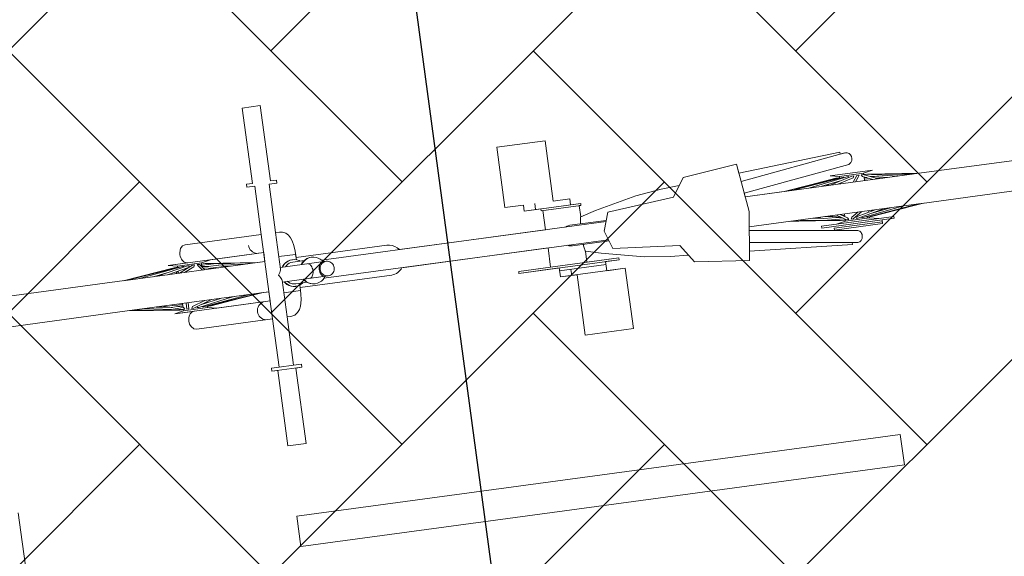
# Model space of a CAD drawing. Header units: metres. Extents: x 737835 to 905050, y 6570742 to 6590316.
# Tile 115 of 256: x 738021.462 to 738023.079, y 6590114.145 to 6590115.027. Entities that reach past the tile are written whole.
import ezdxf

# ---------------------------------------------------------------- set-up
doc = ezdxf.new("R2010")
doc.units = ezdxf.units.M
doc.header["$LTSCALE"] = 0.5
doc.linetypes.add('DASHED', pattern=[0.75, 0.5, -0.25])
for name, color, linetype in [('00_jooned', 7, 'Continuous'), ('AR_hoone', 7, 'Continuous'), ('AS_jalgrattad', 252, 'Continuous')]:
    doc.layers.add(name, color=color, linetype=linetype)
doc.layers.add('AS_mõõdud', color=7, linetype='Continuous', lineweight=0)
doc.layers.add('AS_sillutiskivi RG', color=9, linetype='Continuous', lineweight=0)
doc.styles.add('Style-Arial Narrow', font='ARIALN.TTF')
doc.dimstyles.new('ISO-25', dxfattribs={"dimtxt": 2.5, "dimasz": 2.5, "dimexe": 1.25, "dimexo": 0.625, "dimtad": 1, "dimdec": 1, "dimtxsty": 'Standard', "dimcen": 2.5, "dimadec": 0, "dimazin": 0, "dimtfac": 1, "dimtdec": 1, "dimtmove": 0, "dimatfit": 3, "dimfxl": 1, "dimarcsym": 0})

# ---------------------------------------------------------------- blocks, each defined once
blk = doc.blocks.new('A$C6b675ec8')
at = {"layer": 'AS_jalgrattad', "linetype": 'Continuous', "lineweight": 20, "ltscale": 100}
for p, q in [((1262.4, 4080.2), (1272.4, 4000.2)), ((473.3, 3930.2), (473.3, 4070.2)), ((497.2, 4009.4), (497.2, 4070.2)), ((925.3, 4060.2), (925.3, 4050.2)), ((1152.4, 4040.2), (1172.4, 4070.2)), ((1266, 4050.9), (1441, 4074.5)), ((450.2, 4055.2), (450.4, 4052.6)), ((450.4, 4052.6), (451.1, 4050.1)), ((451.1, 4050.1), (452.2, 4047.7)), ((452.2, 4047.7), (453.6, 4045.6)), ((453.6, 4045.6), (455.4, 4043.7)), ((455.4, 4043.7), (457.5, 4042.2)), ((1000.2, 4050.2), (906.5, 4050.2)), ((934.2, 4047.2), (934.2, 4050.2)), ((1000.2, 4047.2), (934.2, 4047.2)), ((1000.2, 4047.2), (1000.2, 4050.2)), ((1268.5, 4031.1), (1445.1, 4055)), ((327.1, 4035.2), (238.3, 4025.2)), ((331.8, 4035.2), (245.7, 4025.2)), ((338.3, 4035.2), (265.3, 4025.2)), ((311.2, 4028.3), (288.4, 4025.2)), ((346.3, 4035.2), (295.2, 4025.2)), ((324.3, 4035.2), (295.8, 4031.7)), ((347.8, 4032.2), (312.1, 4025.2)), ((473.3, 4040.2), (315, 4040.2)), ((315, 4040.2), (330, 4037.2)), ((327, 4035.2), (324.3, 4035.2)), ((324.3, 4035.2), (324.4, 4034.9)), ((325.7, 4035.1), (325.7, 4035.2)), ((328.7, 4028.5), (326.2, 4025.2)), ((327.4, 4035.2), (327.1, 4035.2)), ((327.1, 4035.2), (327.2, 4034.7)), ((327.4, 4034.7), (327.4, 4035.2)), ((327.9, 4035.2), (327.4, 4035.1)), ((330, 4035.2), (327.9, 4035.2)), ((327.9, 4035.2), (328.1, 4034.8)), ((370, 4037.2), (330, 4037.2)), ((330, 4037.2), (330, 4035)), ((330, 4028.7), (330, 4025.2)), ((354.8, 4035.2), (331.7, 4025.2)), ((332.7, 4035.2), (331.8, 4035.2)), ((332.7, 4035.2), (332.6, 4034.4)), ((340.3, 4035.2), (338.3, 4035.2)), ((340.3, 4035.2), (340, 4034)), ((356.5, 4032.2), (340.3, 4025.2)), ((345.5, 4040.4), (347.4, 4040.2)), ((349.2, 4035.2), (346.3, 4035.2)), ((349.2, 4035.2), (348, 4032.3)), ((358.1, 4035.2), (354.8, 4035.2)), ((358.1, 4035.2), (356.5, 4032.2)), ((366.1, 4035.2), (362.6, 4035.2)), ((364.3, 4032.2), (362.6, 4035.2)), ((364.3, 4032.2), (369.8, 4025.2)), ((366.1, 4035.2), (373.8, 4025.2)), ((372.1, 4035.2), (369, 4035.2)), ((370.4, 4032.2), (369, 4035.2)), ((385, 4040.2), (370, 4037.2)), ((370, 4037.2), (370, 4035.2)), ((370, 4033), (370, 4030.2)), ((370, 4031.9), (372.7, 4031.6)), ((370, 4030.9), (381, 4029.4)), ((370.4, 4032.2), (396.8, 4025.2)), ((371.3, 4028.5), (387.9, 4025.2)), ((372.1, 4035.2), (409.8, 4025.2)), ((375.7, 4035.2), (372.6, 4035.2)), ((372.6, 4035.1), (372.6, 4035.2)), ((373.1, 4034.9), (373, 4035.2)), ((375.5, 4035.2), (438.5, 4025.2)), ((375.7, 4035.2), (456.5, 4025.2)), ((397.2, 4028.5), (418.2, 4025.2)), ((404.2, 4031.7), (461.7, 4025.2)), ((457.5, 4042.2), (459.8, 4041.1)), ((459.8, 4041.1), (462.2, 4040.4)), ((462.2, 4040.4), (464.7, 4040.2)), ((524.9, 4030.2), (497.2, 4030.2)), ((524.9, 4021.1), (524.9, 4030.2)), ((996.7, 4027), (996.8, 4027.1)), ((996.8, 4027.1), (997.1, 4028.4)), ((997.1, 4028.4), (997.2, 4028.6)), ((1032.4, 4000.2), (1042.4, 4030.2)), ((1042.4, 4030.2), (1152.4, 4040.2)), ((1422.5, 4035.2), (1336.4, 4025.2)), ((1426.4, 4035.2), (1337.7, 4025.2)), ((1432, 4035.2), (1351.2, 4025.2)), ((1439.4, 4035.2), (1376.4, 4025.2)), ((1430, 4030.5), (1396.6, 4025.2)), ((1409.4, 4027.2), (1404.7, 4025.2)), ((1447.7, 4035.2), (1410.1, 4025.2)), ((1482.2, 4040.2), (1412.2, 4040.2)), ((1412.2, 4040.2), (1427.2, 4037.2)), ((1421.2, 4035.2), (1414, 4034.2)), ((1423, 4029.4), (1418.6, 4027.5)), ((1421.2, 4035.2), (1425.9, 4035.2)), ((1421.2, 4035.2), (1421.2, 4035.1)), ((1422.5, 4035.2), (1422.6, 4034.8)), ((1449.4, 4032.2), (1423, 4025.2)), ((1423.3, 4034.9), (1423.4, 4035.2)), ((1425.8, 4035.1), (1425.9, 4035.2)), ((1426.4, 4035.2), (1426.7, 4035.2)), ((1426.7, 4035.2), (1426.8, 4034.6)), ((1427.2, 4034.9), (1426.8, 4034.8)), ((1467.2, 4037.2), (1427.2, 4037.2)), ((1427.2, 4037.2), (1427.2, 4034.6)), ((1427.2, 4030.1), (1427.2, 4029.8)), ((1432, 4035.2), (1433.5, 4035.2)), ((1433.5, 4035.2), (1433.3, 4034.2)), ((1439.4, 4035.2), (1441.8, 4035.2)), ((1441.8, 4035.2), (1441.3, 4033.5)), ((1447.7, 4035.2), (1450.9, 4035.2)), ((1456, 4035.2), (1448.2, 4025.2)), ((1450.9, 4035.2), (1449.4, 4032.2)), ((1457.8, 4032.2), (1452.3, 4025.2)), ((1456, 4035.2), (1459.5, 4035.2)), ((1459.5, 4035.2), (1457.8, 4032.2)), ((1463.2, 4035.2), (1466.5, 4035.2)), ((1464.8, 4032.2), (1463.2, 4035.2)), ((1464.8, 4032.2), (1481, 4025.2)), ((1466.5, 4035.2), (1489.6, 4025.2)), ((1482.2, 4040.2), (1467.2, 4037.2)), ((1467.2, 4037.2), (1467.2, 4034.9)), ((1467.2, 4031.2), (1467.2, 4025.2)), ((1467.2, 4030.1), (1471.3, 4029.4)), ((1467.2, 4029.8), (1475.8, 4027.5)), ((1467.6, 4035.2), (1467.9, 4035.2)), ((1467.6, 4035.2), (1467.6, 4034.8)), ((1467.8, 4034.7), (1467.9, 4035.2)), ((1467.9, 4035.2), (1468.5, 4035.1)), ((1468.5, 4035.2), (1473.2, 4035.2)), ((1468.9, 4034.2), (1468.5, 4035.2)), ((1471.3, 4035.2), (1522.4, 4025.2)), ((1473.2, 4035.2), (1546.2, 4025.2)), ((1476.5, 4030.9), (1505.6, 4025.2)), ((1478.3, 4030.1), (1484.2, 4029.4)), ((1480.3, 4034.2), (1558, 4025.2)), ((1484.9, 4027.2), (1497.7, 4025.2)), ((473.3, 4025.2), (238.3, 4025.2)), ((292.2, 4025.7), (290.2, 4025.2)), ((407.8, 4025.7), (411.6, 4025.2)), ((497.2, 4012.2), (573.2, 4012.2)), ((500, 4012.2), (501.5, 4014.4)), ((500.8, 4012.2), (502.3, 4014.4)), ((501.5, 4014.4), (504.1, 4017.1)), ((502.3, 4014.4), (504.9, 4017.1)), ((504.1, 4017.1), (507.1, 4019.3)), ((504.9, 4017.1), (507.9, 4019.3)), ((505.6, 4012.2), (507.4, 4014)), ((507.1, 4019.3), (510.5, 4020.9)), ((507.4, 4014), (509.8, 4015.8)), ((507.9, 4019.3), (511.3, 4020.9)), ((509.8, 4015.8), (512.6, 4017.1)), ((510.5, 4020.9), (514.1, 4021.9)), ((511.3, 4020.9), (514.8, 4021.9)), ((512.6, 4017.1), (515.5, 4017.9)), ((514.1, 4021.9), (517.8, 4022.2)), ((514.8, 4021.9), (518.5, 4022.2)), ((515.5, 4017.9), (518.5, 4018.2)), ((517.8, 4022.2), (518.5, 4022.2)), ((518.5, 4022.2), (522.2, 4021.9)), ((518.5, 4018.2), (537.5, 4018.2)), ((522.2, 4021.9), (525.8, 4020.9)), ((525.8, 4020.9), (529.2, 4019.3)), ((529.2, 4019.3), (530.6, 4018.2)), ((531.9, 4012.2), (533.3, 4014.4)), ((532.6, 4012.2), (534.1, 4014.4)), ((533.3, 4014.4), (535.9, 4017.1)), ((534.1, 4014.4), (536.7, 4017.1)), ((535.9, 4017.1), (539, 4019.3)), ((536.7, 4017.1), (539.7, 4019.3)), ((539, 4019.3), (542.3, 4020.9)), ((539.7, 4019.3), (543.1, 4020.9)), ((542.3, 4020.9), (545.9, 4021.9)), ((542.6, 4012.2), (543.8, 4012)), ((543.1, 4020.9), (546.7, 4021.9)), ((543.8, 4012), (545, 4011.5)), ((545, 4011.5), (546.1, 4010.6)), ((545.9, 4021.9), (549.6, 4022.2)), ((546.7, 4021.9), (550.4, 4022.2)), ((549.6, 4022.2), (550.4, 4022.2)), ((550.4, 4022.2), (554.1, 4021.9)), ((554.1, 4021.9), (557.6, 4020.9)), ((557.6, 4020.9), (561, 4019.3)), ((561, 4019.3), (564, 4017.1)), ((564.8, 4011.5), (563.6, 4010.6)), ((564, 4017.1), (566.7, 4014.4)), ((566, 4012), (564.8, 4011.5)), ((565.8, 4015.2), (1037.4, 4015.2)), ((567.2, 4012.2), (566, 4012)), ((566.7, 4014.4), (568.1, 4012.2)), ((567.4, 4010.6), (569.2, 4011.5)), ((569.2, 4011.5), (571.1, 4012)), ((571.1, 4012), (573.2, 4012.2)), ((573.2, 4012.2), (575.2, 4012)), ((575.2, 4012), (577.1, 4011.5)), ((577.1, 4011.5), (578.9, 4010.6)), ((969.6, 4015.2), (971.8, 4016.2)), ((971.8, 4016.2), (972.2, 4016.3)), ((972.7, 4016.4), (974.6, 4017)), ((974.6, 4017), (977.4, 4017.2)), ((977.4, 4017.2), (1038, 4017.2)), ((995.5, 4019.6), (995.7, 4021.4)), ((995.5, 4017.8), (995.5, 4019.6)), ((995.5, 4017.2), (995.5, 4017.8)), ((995.7, 4021.4), (995.9, 4023.1)), ((995.9, 4023.1), (996.2, 4024.6)), ((996.2, 4024.6), (996.5, 4026)), ((996.5, 4026), (996.7, 4026.9)), ((1558, 4025.2), (1269.3, 4025.2)), ((1427.2, 4026.3), (1427.2, 4025.2)), ((1467.2, 4026.3), (1471.3, 4025.2)), ((1520.8, 4025.5), (1523.1, 4025.2)), ((492.2, 4000.2), (493.8, 4002.3)), ((493.8, 3998.1), (492.2, 4000.2)), ((493.8, 4002.3), (495.1, 4004.3)), ((495.1, 3996.1), (493.8, 3998.1)), ((495.1, 4004.3), (496.2, 4006.2)), ((496.2, 3994.2), (495.1, 3996.1)), ((496.2, 4006.2), (496.9, 4007.9)), ((496.9, 4007.9), (497.2, 4009.4)), ((546.1, 4010.6), (547, 4009.4)), ((547, 4009.4), (547.9, 4007.9)), ((547.9, 4007.9), (548.6, 4006.2)), ((548.6, 4006.2), (549.1, 4004.3)), ((549.1, 3996.1), (548.6, 3994.2)), ((549.1, 4004.3), (549.4, 4002.3)), ((549.4, 3998.1), (549.1, 3996.1)), ((549.4, 4002.3), (549.5, 4000.2)), ((549.5, 4000.2), (549.4, 3998.1)), ((560.2, 4002.3), (560, 4000.2)), ((560, 4000.2), (560.2, 3998.1)), ((560.5, 4004.3), (560.2, 4002.3)), ((560.2, 3998.1), (560.5, 3996.1)), ((561, 4006.2), (560.5, 4004.3)), ((560.5, 3996.1), (561, 3994.2)), ((561.7, 4007.9), (561, 4006.2)), ((561.6, 4000.2), (561.7, 4002.3)), ((561.7, 3998.1), (561.6, 4000.2)), ((562.6, 4009.4), (561.7, 4007.9)), ((561.7, 4002.3), (562.3, 4004.3)), ((562.3, 3996.1), (561.7, 3998.1)), ((562.3, 4004.3), (563.1, 4006.2)), ((563.1, 3994.2), (562.3, 3996.1)), ((563.6, 4010.6), (562.6, 4009.4)), ((563.1, 4006.2), (564.3, 4007.9)), ((564.3, 4007.9), (565.7, 4009.4)), ((565.7, 4009.4), (567.4, 4010.6)), ((578.9, 4010.6), (580.6, 4009.4)), ((580.6, 4009.4), (582, 4007.9)), ((582, 4007.9), (583.2, 4006.2)), ((583.2, 4006.2), (584, 4004.3)), ((584, 3996.1), (583.2, 3994.2)), ((584, 4004.3), (584.6, 4002.3)), ((584.6, 3998.1), (584, 3996.1)), ((584.6, 4002.3), (584.7, 4000.2)), ((584.7, 4000.2), (584.6, 3998.1)), ((1042.4, 3970.2), (1032.4, 4000.2)), ((1272.4, 4000.2), (1262.4, 3920.2)), ((496.9, 3992.5), (496.2, 3994.2)), ((497.2, 3991), (496.9, 3992.5)), ((497.2, 3930.2), (497.2, 3991)), ((497.2, 3988.2), (573.2, 3988.2)), ((501.5, 3986.1), (500, 3988.2)), ((502.3, 3986.1), (500.8, 3988.2)), ((504.1, 3983.4), (501.5, 3986.1)), ((504.9, 3983.4), (502.3, 3986.1)), ((507.1, 3981.2), (504.1, 3983.4)), ((507.9, 3981.2), (504.9, 3983.4)), ((507.4, 3986.4), (505.6, 3988.2)), ((510.5, 3979.5), (507.1, 3981.2)), ((509.8, 3984.6), (507.4, 3986.4)), ((511.3, 3979.5), (507.9, 3981.2)), ((512.6, 3983.3), (509.8, 3984.6)), ((514.1, 3978.6), (510.5, 3979.5)), ((514.8, 3978.6), (511.3, 3979.5)), ((515.5, 3982.5), (512.6, 3983.3)), ((517.8, 3978.2), (514.1, 3978.6)), ((518.5, 3978.2), (514.8, 3978.6)), ((518.5, 3982.2), (515.5, 3982.5)), ((518.5, 3982.2), (537.5, 3982.2)), ((522.2, 3978.6), (518.5, 3978.2)), ((525.8, 3979.5), (522.2, 3978.6)), ((524.9, 3970.2), (524.9, 3979.3)), ((529.2, 3981.2), (525.8, 3979.5)), ((530.6, 3982.2), (529.2, 3981.2)), ((533.3, 3986.1), (531.9, 3988.2)), ((534.1, 3986.1), (532.6, 3988.2)), ((535.9, 3983.4), (533.3, 3986.1)), ((536.7, 3983.4), (534.1, 3986.1)), ((539, 3981.2), (535.9, 3983.4)), ((539.7, 3981.2), (536.7, 3983.4)), ((542.3, 3979.5), (539, 3981.2)), ((543.1, 3979.5), (539.7, 3981.2)), ((545.9, 3978.6), (542.3, 3979.5)), ((543.8, 3988.4), (542.6, 3988.2)), ((546.7, 3978.6), (543.1, 3979.5)), ((545, 3988.9), (543.8, 3988.4)), ((546.1, 3989.8), (545, 3988.9)), ((549.6, 3978.2), (545.9, 3978.6)), ((547, 3991), (546.1, 3989.8)), ((550.4, 3978.2), (546.7, 3978.6)), ((547.9, 3992.5), (547, 3991)), ((548.6, 3994.2), (547.9, 3992.5)), ((554.1, 3978.6), (550.4, 3978.2)), ((557.6, 3979.5), (554.1, 3978.6)), ((561, 3981.2), (557.6, 3979.5)), ((561, 3994.2), (561.7, 3992.5)), ((564, 3983.4), (561, 3981.2)), ((561.7, 3992.5), (562.6, 3991)), ((562.6, 3991), (563.6, 3989.8)), ((564.3, 3992.5), (563.1, 3994.2)), ((563.6, 3989.8), (564.8, 3988.9)), ((566.7, 3986.1), (564, 3983.4)), ((565.7, 3991), (564.3, 3992.5)), ((564.8, 3988.9), (566, 3988.4)), ((567.4, 3989.8), (565.7, 3991)), ((565.8, 3985.2), (1037.4, 3985.2)), ((566, 3988.4), (567.2, 3988.2)), ((568.1, 3988.2), (566.7, 3986.1)), ((569.2, 3988.9), (567.4, 3989.8)), ((571.1, 3988.4), (569.2, 3988.9)), ((573.2, 3988.2), (571.1, 3988.4)), ((575.2, 3988.4), (573.2, 3988.2)), ((577.1, 3988.9), (575.2, 3988.4)), ((578.9, 3989.8), (577.1, 3988.9)), ((580.6, 3991), (578.9, 3989.8)), ((582, 3992.5), (580.6, 3991)), ((583.2, 3994.2), (582, 3992.5)), ((971.8, 3984.2), (969.6, 3985.2)), ((972.2, 3984.1), (971.8, 3984.2)), ((974.6, 3983.5), (972.7, 3984)), ((977.4, 3983.2), (974.6, 3983.5)), ((977.4, 3983.2), (1038, 3983.2)), ((995.5, 3982.6), (995.5, 3983.2)), ((995.5, 3980.8), (995.5, 3982.6)), ((995.7, 3979), (995.5, 3980.8)), ((995.9, 3977.3), (995.7, 3979)), ((473.3, 3975.2), (238.4, 3975.2)), ((309, 3967.2), (238.4, 3975.2)), ((324, 3965.2), (246.9, 3975.2)), ((325.1, 3965.2), (267.8, 3975.2)), ((312.6, 3970.7), (286.5, 3975.2)), ((296.9, 3973.5), (287, 3975.2)), ((308.6, 3972), (294.9, 3973.8)), ((329.2, 3965.2), (298.7, 3975.2)), ((330.9, 3968.2), (309.5, 3975.2)), ((330, 3971), (314, 3973.8)), ((330, 3963.2), (315, 3960.2)), ((330, 3972.7), (322.2, 3975.2)), ((327.8, 3965.2), (324, 3965.2)), ((330, 3969.2), (326.5, 3969.7)), ((327.6, 3965.8), (327.8, 3965.2)), ((328.5, 3965.4), (327.6, 3965.5)), ((332.4, 3965.2), (329.2, 3965.2)), ((330, 3975.2), (330, 3968.5)), ((330, 3965.2), (330, 3963.2)), ((370, 3963.2), (330, 3963.2)), ((330.9, 3968.2), (332.4, 3965.2)), ((335.8, 3965.2), (335.8, 3975.2)), ((339.2, 3965.2), (335.8, 3965.2)), ((339.2, 3965.2), (339.2, 3975.2)), ((344.1, 3965.2), (345.6, 3968.2)), ((347.3, 3965.2), (344.1, 3965.2)), ((345.6, 3968.2), (367, 3975.2)), ((347.3, 3965.2), (377.8, 3975.2)), ((353.1, 3965.2), (353.9, 3967.4)), ((355.7, 3965.2), (353.1, 3965.2)), ((355.7, 3965.2), (413, 3975.2)), ((358.9, 3969), (394.4, 3975.2)), ((361.7, 3965.2), (361.9, 3966.3)), ((363.5, 3965.2), (361.7, 3965.2)), ((363.5, 3965.2), (440.6, 3975.2)), ((369, 3965.2), (369, 3965.9)), ((369.6, 3965.2), (369, 3965.2)), ((369.6, 3965.2), (457.3, 3975.2)), ((370, 3972.7), (370, 3971)), ((370, 3965.3), (370, 3963.2)), ((370.8, 3965.2), (370, 3965.2)), ((370, 3963.2), (385, 3960.2)), ((370.8, 3965.2), (370.7, 3965.4)), ((370.8, 3965.2), (371.5, 3965.4)), ((372.4, 3965.5), (372.2, 3965.2)), ((376, 3965.2), (372.2, 3965.2)), ((373.3, 3965.6), (373.3, 3965.2)), ((373.9, 3965.2), (373.8, 3965.7)), ((373.9, 3965.2), (461.6, 3975.2)), ((374.2, 3965.3), (374.2, 3965.2)), ((376, 3965.2), (375.9, 3965.4)), ((376, 3965.2), (391, 3967.2)), ((386, 3973.8), (390.5, 3975.2)), ((403.1, 3973.5), (416.4, 3975.2)), ((405.1, 3973.8), (413.5, 3975.2)), ((524.9, 3970.2), (497.2, 3970.2)), ((517.8, 3978.2), (518.5, 3978.2)), ((549.6, 3978.2), (550.4, 3978.2)), ((996.2, 3975.8), (995.9, 3977.3)), ((996.5, 3974.4), (996.2, 3975.8)), ((996.7, 3973.5), (996.5, 3974.4)), ((997, 3972.5), (996.7, 3973.5)), ((997.2, 3971.8), (997, 3972.5)), ((1152.4, 3960.2), (1042.4, 3970.2)), ((1268.5, 3969.3), (1445.1, 3945.4)), ((1558, 3975.2), (1269.3, 3975.2)), ((1366.5, 3971.8), (1336.3, 3975.2)), ((1419.1, 3965.5), (1338.1, 3975.2)), ((1421.4, 3965.2), (1353.1, 3975.2)), ((1388, 3973.3), (1374.8, 3975.2)), ((1424, 3965.2), (1379.4, 3975.2)), ((1387.2, 3973.5), (1384.8, 3973.8)), ((1424.3, 3968.5), (1394.4, 3975.2)), ((1420.6, 3970.9), (1400.9, 3973.8)), ((1420.2, 3970.9), (1401.1, 3975.2)), ((1427.2, 3963.2), (1412.2, 3960.2)), ((1429.4, 3965.2), (1413.9, 3975.2)), ((1423.3, 3969.2), (1419.2, 3969.7)), ((1431.1, 3968.2), (1420.3, 3975.2)), ((1423.6, 3965.2), (1421.4, 3965.2)), ((1427.2, 3972.7), (1422.5, 3973.8)), ((1423.6, 3965.3), (1423.6, 3965.2)), ((1427, 3965.2), (1424, 3965.2)), ((1426, 3967.4), (1427, 3965.2)), ((1427.2, 3965.6), (1426.8, 3965.7)), ((1427.2, 3975.2), (1427.2, 3970.8)), ((1427.2, 3966.6), (1427.2, 3963.2)), ((1467.2, 3963.2), (1427.2, 3963.2)), ((1432.8, 3965.2), (1429.4, 3965.2)), ((1431.1, 3968.2), (1432.8, 3965.2)), ((1436.9, 3965.2), (1438.6, 3968.2)), ((1440.3, 3965.2), (1436.9, 3965.2)), ((1438.6, 3968.2), (1449.4, 3975.2)), ((1440.3, 3965.2), (1455.8, 3975.2)), ((1445.7, 3965.2), (1447.1, 3968.2)), ((1448.7, 3965.2), (1445.7, 3965.2)), ((1447.1, 3968.2), (1478.3, 3975.2)), ((1448.7, 3965.2), (1493.3, 3975.2)), ((1454.7, 3965.2), (1455.1, 3966.7)), ((1456.9, 3965.2), (1454.7, 3965.2)), ((1456.9, 3965.2), (1525.2, 3975.2)), ((1462.8, 3965.2), (1462.8, 3966.1)), ((1463.9, 3965.2), (1462.8, 3965.2)), ((1463.9, 3965.2), (1547.7, 3975.2)), ((1467.2, 3975.2), (1467.2, 3972.7)), ((1467.2, 3965.6), (1467.2, 3963.2)), ((1467.2, 3963.2), (1482.2, 3960.2)), ((1467.6, 3965.7), (1467.4, 3965.2)), ((1470.4, 3965.2), (1467.4, 3965.2)), ((1468.9, 3965.2), (1558, 3975.2)), ((1468.9, 3965.2), (1468.9, 3965.8)), ((1470.4, 3965.2), (1470.3, 3965.4)), ((1470.4, 3965.2), (1470.8, 3965.3)), ((1470.8, 3965.4), (1470.8, 3965.2)), ((1473, 3965.2), (1470.8, 3965.2)), ((1471.3, 3965.5), (1471.3, 3965.2)), ((1471.8, 3973.8), (1474.1, 3975.2)), ((1472.5, 3965.2), (1472.4, 3965.6)), ((1472.5, 3965.2), (1527.9, 3971.8)), ((1473, 3965.2), (1475.2, 3965.5)), ((1473, 3965.2), (1473, 3965.3)), ((1474.2, 3970.9), (1503.4, 3975.2)), ((1493.4, 3973.8), (1500, 3975.2)), ((473.3, 3960.2), (315, 3960.2)), ((347.4, 3960.2), (345.5, 3960)), ((450.4, 3947.8), (450.2, 3945.2)), ((451.1, 3950.3), (450.4, 3947.8)), ((452.2, 3952.7), (451.1, 3950.3)), ((453.6, 3954.9), (452.2, 3952.7)), ((455.4, 3956.7), (453.6, 3954.9)), ((457.5, 3958.2), (455.4, 3956.7)), ((459.8, 3959.3), (457.5, 3958.2)), ((462.2, 3960), (459.8, 3959.3)), ((464.7, 3960.2), (462.2, 3960)), ((1050.2, 3953.2), (884.2, 3953.2)), ((884.2, 3950.2), (884.2, 3953.2)), ((1050.2, 3950.2), (884.2, 3950.2)), ((1050.2, 3950.2), (1050.2, 3953.2)), ((1172.4, 3930.2), (1152.4, 3960.2)), ((1266, 3949.6), (1441, 3925.9)), ((1387.2, 3960.2), (1507.2, 3960.2)), ((1387.2, 3960.2), (1387.2, 3957.2)), ((1387.2, 3957.2), (1507.2, 3957.2)), ((1407.2, 3954.2), (1487.2, 3954.2)), ((1407.2, 3954.2), (1407.2, 3951.2)), ((1507.2, 3960.2), (1507.2, 3957.2)), ((450.2, 3945.2), (450.4, 3942.6)), ((450.4, 3942.6), (451.1, 3940.1)), ((451.1, 3940.1), (452.2, 3937.7)), ((452.2, 3937.7), (453.6, 3935.6)), ((453.6, 3935.6), (455.4, 3933.7)), ((455.4, 3933.7), (457.5, 3932.2)), ((457.5, 3932.2), (459.8, 3931.1)), ((459.8, 3931.1), (462.2, 3930.4)), ((462.2, 3930.4), (464.7, 3930.2)), ((950.9, 3945.2), (1027.9, 3945.2)), ((1058.5, 3935.2), (950.9, 3935.2)), ((969.7, 3945.2), (969.7, 3935.2)), ((497.2, 3850.2), (473.3, 3850.2)), ((510.2, 3845.2), (460.4, 3845.2))]:
    blk.add_line(p, q, dxfattribs=at)
at = {"layer": 'AS_jalgrattad', "linetype": 'Continuous', "lineweight": 20, "ltscale": 100, "flags": 128}
for points in [[(1776.4, 3975.6), (1555.5, 3975.2), (1473, 3965.2), (1467.4, 3965.2), (1467.6, 3965.7), (1467.2, 3965.6), (1467.2, 3963.2), (1482.2, 3960.2), (1507.2, 3960.2), (1507.2, 3957.2), (1487.2, 3957.2), (1487.2, 3951.2), (1407.2, 3951.2), (1407.1, 3950.6), (1445.1, 3945.4), (1446.8, 3944.7), (1448.3, 3943.7), (1449.3, 3942.5), (1450.2, 3941.2), (1450.8, 3939.7), (1451.2, 3938), (1451.3, 3936.3), (1451.2, 3934.6), (1450.9, 3932.9), (1450.3, 3931.3), (1449.9, 3930.5), (1448.5, 3928.5), (1447.3, 3927.4), (1445.8, 3926.5), (1444.2, 3925.9), (1442.4, 3925.7), (1433.6, 3926.9), (1433.4, 3923.6), (1264.3, 3935.4), (1262.4, 3920.2), (1172.4, 3930.2), (1164.3, 3942.4), (1134.1, 3944.5), (1091.5, 3949.7), (1022.5, 3965), (997.2, 3971.8), (997.2, 3953.2), (1050.2, 3953.2), (1050.2, 3950.2), (1027.9, 3950.2), (1027.9, 3935.2), (1058.5, 3935.2), (1058.5, 3835.2), (978.5, 3835.2), (978.5, 3935.2), (950.9, 3935.2), (950.9, 3950.2), (884.2, 3950.2), (884.2, 3953.2), (937.2, 3953.2), (937.2, 3985.2), (694.9, 3985.2, -0.222487), (677.1, 3975.4), (524.9, 3975.2), (524.8, 3965), (523.8, 3954.8), (521.3, 3945), (519, 3939.7), (515.3, 3935.1), (510.2, 3931.7), (503.5, 3930.2), (497.2, 3930.2), (497.2, 3850.2), (510.2, 3850.2), (510.2, 3845.2), (500.2, 3845.2), (500.2, 3720.2), (470.3, 3720.2), (470.3, 3845.2), (460.4, 3845.2), (460.4, 3850.2), (473.3, 3850.2), (473.3, 3930.2), (347.4, 3930.2), (342.8, 3931.7), (339, 3935.6), (337.1, 3940.1), (336.4, 3945.2), (337.3, 3951), (339, 3954.9), (340.4, 3956.7), (343.4, 3959.1), (345.5, 3960), (315, 3960.2), (330, 3963.2), (330, 3965.2), (324, 3965.2), (238.4, 3975.2), (25.1, 3975.2, -0.995646)], [(24.7, 4025.2), (240.4, 4025.2), (324.3, 4035.2), (330, 4035), (330, 4037.2), (315, 4040.2), (346.5, 4040.3), (343.7, 4041.1), (341.9, 4042.2), (340.4, 4043.7), (339, 4045.6), (337.9, 4047.7), (337.1, 4050.1), (336.6, 4052.6), (336.4, 4055.2), (336.6, 4057.8), (337.9, 4062.7), (339, 4064.9), (340.4, 4066.7), (342.8, 4068.8), (345.5, 4070), (347.4, 4070.2), (473.3, 4070.2), (473.3, 4150.2), (460.4, 4150.2), (460.4, 4155.2), (470.3, 4155.2), (470.3, 4280.2), (500.2, 4280.2), (500.2, 4155.2), (510.2, 4155.2), (510.2, 4150.2), (497.2, 4150.2), (497.2, 4070.2), (503.5, 4070.2), (508.5, 4069.3), (513.5, 4066.9), (517.7, 4062.8), (520.3, 4058.4), (522.2, 4053.3), (523.9, 4045.3), (524.8, 4035.5), (524.9, 4025.2), (675.3, 4025.2), (679.7, 4024.8, -0.188008), (694.9, 4015.2), (937.2, 4015.2), (937.2, 4047.2), (934.2, 4047.2), (934.2, 4050.2), (906.5, 4050.2), (906.5, 4060.2), (875.9, 4060.2), (875.9, 4160.2), (955.9, 4160.2), (955.9, 4060.2), (983.4, 4060.2), (983.4, 4050.2), (1000.2, 4050.2), (1000.2, 4047.2), (997.2, 4047.2), (997.2, 4028.6), (1022.5, 4035.4), (1091.5, 4050.7), (1134.1, 4055.9), (1164.3, 4058), (1172.4, 4070.2), (1262.4, 4080.2), (1264.3, 4065), (1433.4, 4076.9), (1433.6, 4073.6), (1442.4, 4074.7), (1445.3, 4074.2), (1447.9, 4072.6), (1449.9, 4070), (1451, 4067), (1451.3, 4063.8), (1450.7, 4060.6), (1448.8, 4057.3), (1446.4, 4055.5), (1445.1, 4055), (1268.5, 4031.1), (1269.3, 4025.2), (1337.7, 4025.2), (1421.2, 4035.2), (1426.7, 4035.2), (1426.8, 4034.8), (1427.2, 4034.9), (1427.2, 4037.2), (1412.2, 4040.2), (1482.2, 4040.2), (1467.2, 4037.2), (1467.2, 4034.9), (1467.6, 4034.8), (1467.6, 4035.2), (1473.2, 4035.2), (1558, 4025.2), (1776.8, 4024.8, -0.8358)]]:
    blk.add_lwpolyline(points, format="xyb", dxfattribs=at)
for points in [[(473.3, 4025.2), (473.3, 4040.2), (385, 4040.2), (370, 4037.2), (370, 4035.2), (375.7, 4035.2), (461.7, 4025.2)], [(473.3, 3960.2), (473.3, 3975.2), (459.8, 3975.2), (376, 3965.2), (370, 3965.3), (370, 3963.2), (385, 3960.2)]]:
    blk.add_lwpolyline(points, close=True, dxfattribs=at)
blk = doc.blocks.new('*D84')
at = {"layer": 'AS_mõõdud', "color": 0, "lineweight": -2, "transparency": 16777216}
for p, q in [((738003.5864, 6590244.8915), (738005.5275, 6590245.154)), ((738004.6437, 6590244.2272), (738022.8644, 6590109.487)), ((738022.0215, 6590108.5657), (738023.9626, 6590108.8282))]:
    blk.add_line(p, q, dxfattribs=at)
at = {"layer": 'AS_mõõdud', "color": 0, "transparency": 16777216}
for points in [[(738004.7758, 6590244.245), (738004.5116, 6590244.2093), (738004.5365, 6590245.02)], [(738022.9965, 6590109.5048), (738022.7323, 6590109.4691), (738022.9716, 6590108.6942)]]:
    blk.add_solid(points, dxfattribs=at)
at = {"layer": 'Defpoints', "color": 0, "transparency": 16777216}
for p in [(738003.2891, 6590244.8513), (738022.9716, 6590108.6942), (738021.7242, 6590108.5255)]:
    blk.add_point(p, dxfattribs=at)
at = {"layer": 'AS_mõõdud', "color": 0, "transparency": 16777216, "insert": (738014.4882, 6590176.9564), "char_height": 1, "attachment_point": 5, "rotation": 277.7013, "style": 'Style-Arial Narrow'}
blk.add_mtext('{\\fArial Narrow|b0|i0|c186|p39;pikkus }137,6m', dxfattribs=at)
blk = doc.blocks.new('A$C2b1a9425')
at = {"layer": '00_jooned', "color": 252, "linetype": 'DASHED', "lineweight": 20, "flags": 128}
blk.add_lwpolyline([(-38138, -104105), (-38638, -104105), (-38638, -137530), (960, -137530), (960, -104130.2), (400, -104130)], dxfattribs=at)

msp = doc.modelspace()

# ---------------------------------------------------------------- hatches: boundary and pattern name
at = {"layer": 'AS_sillutiskivi RG'}
h = msp.add_hatch(dxfattribs=at)
h.set_pattern_fill('AR-HBONE', color=256, scale=0.003)
edge = h.paths.add_edge_path()
edge.add_line((737983.4831, 6590103.3519), (737979.074, 6590135.9556))
edge.add_line((737979.074, 6590135.9556), (737979.0869, 6590135.9573))
edge.add_line((737979.0869, 6590135.9573), (737977.7842, 6590145.5906))
edge.add_line((737977.7842, 6590145.5906), (737983.7885, 6590146.4026))
edge.add_line((737983.7885, 6590146.4026), (737980.9769, 6590167.179))
edge.add_line((737980.9769, 6590167.179), (737978.9903, 6590166.9411))
edge.add_line((737978.9903, 6590166.9411), (737980.2469, 6590157.6495))
edge.add_arc((737977.2676, 6590157.2476), 3.0062, -31.36, 7.6818, ccw=False)
edge.add_line((737979.8347, 6590155.6832), (737976.8189, 6590150.4909))
edge.add_arc((737975.5218, 6590151.2442), 1.5, 187.7015, 329.851, ccw=False)
edge.add_line((737974.0353, 6590151.0432), (737972.7645, 6590160.4403))
edge.add_arc((737975.7375, 6590160.8423), 3, 149.5332, 187.7015, ccw=False)
edge.add_line((737973.1517, 6590162.3635), (737976.1705, 6590167.4952))
edge.add_arc((737977.4787, 6590166.7004), 1.5307, 9.0476, 148.7195, ccw=False)
edge.add_line((737978.9903, 6590166.9411), (737980.9769, 6590167.179))
edge.add_line((737980.9769, 6590167.179), (737979.0776, 6590181.2231))
edge.add_line((737979.0776, 6590181.2231), (737976.4692, 6590180.88))
edge.add_arc((737961.7924, 6590184.6366), 15.15, 329.53325, 345.64327, ccw=False)
edge.add_line((737974.8505, 6590176.955), (737968.8776, 6590166.797))
edge.add_line((737968.8776, 6590166.797), (737971.5396, 6590147.1121))
edge.add_arc((737968.5667, 6590146.7101), 3, -30.149, 7.7015, ccw=False)
edge.add_line((737971.1608, 6590145.2033), (737965.9949, 6590136.3091))
edge.add_line((737965.9949, 6590136.3091), (737966.6562, 6590131.4747))
edge.add_line((737966.6562, 6590131.4747), (737973.9909, 6590124.2812))
edge.add_arc((737971.8903, 6590122.1394), 3, 7.7059, 45.5564, ccw=False)
edge.add_line((737974.8632, 6590122.5417), (737975.8293, 6590115.3976))
edge.add_arc((737969.8834, 6590114.5935), 6, -30.46675, 7.7015, ccw=False)
edge.add_line((737975.055, 6590111.5513), (737970.4519, 6590103.7279))
edge.add_line((737970.4519, 6590103.7279), (737963.3687, 6590102.7698))
edge.add_line((737963.3687, 6590102.7698), (737963.4853, 6590101.9036))
edge.add_line((737963.4853, 6590101.9036), (737964.26, 6590096.15))
edge.add_line((737964.26, 6590096.15), (737968.0449, 6590096.6769))
edge.add_line((737968.0449, 6590096.6769), (738030.6108, 6590105.3769))
edge.add_line((738030.6108, 6590105.3769), (738029.7403, 6590111.6835))
edge.add_arc((738027.7647, 6590111.4207), 1.993, -82.4541, 7.5781, ccw=False)
edge.add_line((738028.0265, 6590109.445), (738027.6517, 6590109.3943))
edge.add_line((738027.6517, 6590109.3943), (738021.7249, 6590108.5239))
edge.add_line((738021.7249, 6590108.5239), (737983.4831, 6590103.3519))
edge = h.paths.add_edge_path(flags=16)
edge.add_arc((737977.2594, 6590103.7308), 2.25, 0, 360)
h = msp.add_hatch(dxfattribs=at)
h.set_pattern_fill('AR-HBONE', color=256, scale=0.003)
edge = h.paths.add_edge_path()
edge.add_line((738017.2914, 6590141.2937), (738023.7939, 6590142.173))
edge.add_arc((738023.526, 6590144.155), 2, 277.6998, 366.5438)
edge.add_line((738025.5129, 6590144.3829), (738026.4036, 6590137.468))
edge.add_arc((738024.4201, 6590137.2122), 2, 7.3479, 97.6998)
edge.add_line((738024.1521, 6590139.1942), (738023.6314, 6590139.1238))
edge.add_arc((738023.8994, 6590137.1418), 2, 97.6998, 187.7015)
edge.add_line((738021.9174, 6590136.8738), (738025.4017, 6590111.1082))
edge.add_arc((738027.3837, 6590111.3763), 2, 187.7015, 277.7015)
edge.add_line((738027.6517, 6590109.3943), (738021.7251, 6590108.5229))
edge.add_line((738021.7251, 6590108.5229), (738017.6954, 6590138.3207))
edge.add_line((738017.6954, 6590138.3207), (738017.2914, 6590141.2937))
edge = h.paths.add_edge_path(flags=16)
edge.add_line((738017.9469, 6590140.3682), (738024.1521, 6590139.1942))
edge.add_line((738024.1521, 6590139.1942), (738025.2427, 6590139.3107))

# ---------------------------------------------------------------- linework, layer by layer
at = {"layer": 'AS_jalgrattad', "color": 7, "linetype": 'Continuous', "lineweight": 20, "ltscale": 100}
msp.add_lwpolyline([(738021.9174, 6590114.2112), (738021.9241, 6590114.1616), (738022.9151, 6590114.2956), (738022.9084, 6590114.3452), (738021.9174, 6590114.2112)], dxfattribs=at)

# ---------------------------------------------------------------- block references
at = {"layer": 'AS_jalgrattad', "xscale": 0.001, "yscale": 0.001, "zscale": 0.001, "rotation": 7.701504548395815}
msp.add_blockref('A$C6b675ec8', (738021.9352, 6590110.577), dxfattribs=at)

# ---------------------------------------------------------------- dimensions: what is measured, and where the dimension line sits
at = {"layer": 'AS_mõõdud'}
dim = msp.add_aligned_dim(p1=(738003.2891, 6590244.8513), p2=(738021.7242, 6590108.5255), distance=1.2588, text='{\\fArial Narrow|b0|i0|c186|p39;pikkus }<>m', dimstyle='ISO-25', override={"dimtxt": 1, "dimasz": 0.8, "dimexe": 1, "dimexo": 0.3, "dimgap": 0.1, "dimtxsty": 'Style-Arial Narrow', "dimtmove": 1}, dxfattribs=at)
dim.commit()
dim.dimension.update_dxf_attribs({"geometry": '*D84', "text_midpoint": (738014.4882, 6590176.9564)})

# ---------------------------------------------------------------- next in the draw order: block references
at = {"layer": 'AR_hoone', "linetype": 'ByBlock', "lineweight": 30, "ltscale": 0.1, "xscale": 0.0009999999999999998, "yscale": 0.0009999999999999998, "zscale": 0.0009999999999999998, "rotation": 7.701504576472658}
msp.add_blockref('A$C2b1a9425', (738002.9054, 6590244.2562), dxfattribs=at)

doc.saveas('drawing.dxf')
